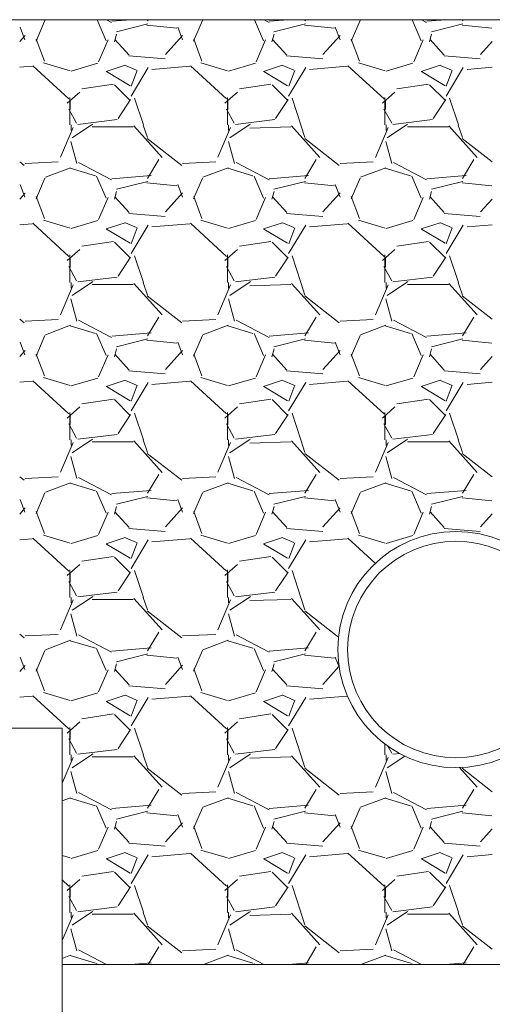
# Model space of a CAD drawing. Header units: inches. Extents: x 294 to 9722, y 170 to 7422.
# Tile 16 of 35: x 1833 to 1886, y 482 to 592. Entities that reach past the tile are written whole.
import ezdxf

# ---------------------------------------------------------------- set-up
doc = ezdxf.new("R2010")
doc.units = ezdxf.units.IN
doc.header["$MEASUREMENT"] = 0
doc.layers.add('E-DETL-GRPH', color=7, linetype='Continuous', lineweight=35)
doc.layers.add('S-301 Building Sections [E-202_a Reference]$0$G-ELECT-REF', color=253, linetype='Continuous', lineweight=9)

# ---------------------------------------------------------------- blocks, each defined once
blk = doc.blocks.new('S-301 Building Sections [E-202_a Reference]')
at = {"layer": 'S-301 Building Sections [E-202_a Reference]$0$G-ELECT-REF', "color": 9}
for p, q in [((707.868, 258.947), (751.98, 258.947)), ((751.98, 258.947), (707.868, 258.947)), ((707.868, 240.947), (729.368, 240.947)), ((729.368, 240.947), (729.368, 234.947)), ((729.368, 234.947), (734.368, 234.947)), ((751.98, 234.947), (734.368, 234.947)), ((734.368, 234.947), (739.368, 234.947)), ((739.368, 234.947), (751.98, 234.947))]:
    blk.add_line(p, q, dxfattribs=at)
at = {"layer": 'S-301 Building Sections [E-202_a Reference]$0$G-ELECT-REF', "color": 9, "linetype": 'Continuous'}
for p, q in [((728.934, 258.925), (728.708, 258.399)), ((728.956, 258.947), (728.945, 258.943)), ((730.485, 258.413), (730.256, 258.947)), ((730.492, 258.947), (730.625, 258.877)), ((730.63, 258.907), (731.111, 258.947)), ((731.535, 258.916), (731.554, 258.947)), ((732.934, 258.925), (732.708, 258.399)), ((732.956, 258.947), (732.945, 258.943)), ((734.485, 258.413), (734.256, 258.947)), ((734.492, 258.947), (734.625, 258.877)), ((734.63, 258.907), (735.111, 258.947)), ((735.535, 258.916), (735.554, 258.947)), ((736.934, 258.925), (736.708, 258.399)), ((736.956, 258.947), (736.945, 258.943)), ((738.485, 258.413), (738.256, 258.947)), ((738.492, 258.947), (738.625, 258.877)), ((738.63, 258.907), (739.111, 258.947)), ((739.536, 258.916), (739.554, 258.947)), ((728.426, 258.437), (728.306, 258.757)), ((730.746, 258.639), (731.546, 258.839)), ((731.524, 258.804), (732.284, 258.728)), ((732.426, 258.437), (732.306, 258.757)), ((734.746, 258.639), (735.546, 258.839)), ((735.524, 258.804), (736.284, 258.728)), ((736.426, 258.437), (736.306, 258.757)), ((738.746, 258.639), (739.546, 258.839)), ((739.524, 258.804), (740.284, 258.728)), ((728.292, 258.39), (728.431, 258.544)), ((728.92, 257.896), (728.711, 258.453)), ((730.536, 258.433), (730.296, 257.873)), ((730.695, 258.387), (730.749, 258.583)), ((730.711, 258.447), (731.071, 258.047)), ((731.992, 258.063), (732.428, 258.547)), ((732.92, 257.896), (732.711, 258.453)), ((734.536, 258.433), (734.296, 257.873)), ((734.695, 258.387), (734.749, 258.583)), ((734.711, 258.447), (735.071, 258.047)), ((735.992, 258.063), (736.428, 258.547)), ((736.92, 257.896), (736.711, 258.453)), ((738.536, 258.433), (738.296, 257.873)), ((738.695, 258.387), (738.749, 258.583)), ((738.711, 258.447), (739.071, 258.047)), ((739.992, 258.063), (740.289, 258.392)), ((731.067, 258.025), (731.987, 257.949)), ((735.067, 258.025), (735.987, 257.949)), ((739.067, 258.025), (739.987, 257.949)), ((728.292, 257.737), (728.61, 257.763)), ((728.625, 257.775), (729.543, 256.934)), ((729.572, 257.652), (728.892, 257.854)), ((730.276, 257.844), (729.597, 257.643)), ((730.486, 257.63), (730.966, 257.79)), ((731.093, 257.267), (730.493, 257.627)), ((730.976, 257.785), (731.256, 257.665)), ((731.121, 257.007), (731.555, 257.73)), ((731.275, 257.66), (731.124, 257.257)), ((731.65, 257.683), (732.61, 257.763)), ((732.625, 257.775), (733.543, 256.934)), ((733.572, 257.652), (732.892, 257.854)), ((734.276, 257.844), (733.597, 257.643)), ((734.486, 257.63), (734.966, 257.79)), ((735.093, 257.267), (734.493, 257.627)), ((734.976, 257.785), (735.256, 257.665)), ((735.121, 257.007), (735.555, 257.73)), ((735.275, 257.66), (735.124, 257.257)), ((735.65, 257.683), (736.61, 257.763)), ((736.625, 257.775), (737.543, 256.934)), ((737.572, 257.652), (736.892, 257.854)), ((738.276, 257.844), (737.597, 257.643)), ((738.486, 257.63), (738.966, 257.79)), ((739.093, 257.267), (738.493, 257.627)), ((738.976, 257.785), (739.256, 257.665)), ((739.121, 257.007), (739.555, 257.73)), ((739.275, 257.66), (739.124, 257.257)), ((739.65, 257.683), (740.292, 257.737)), ((729.87, 257.19), (730.67, 257.311)), ((730.7, 257.296), (731.1, 256.896)), ((733.87, 257.19), (734.67, 257.311)), ((734.7, 257.296), (735.1, 256.896)), ((737.87, 257.19), (738.67, 257.311)), ((738.7, 257.296), (739.1, 256.896)), ((729.5, 256.827), (729.817, 257.109)), ((729.564, 256.971), (729.564, 256.272)), ((729.576, 256.662), (729.576, 256.902)), ((731.108, 256.916), (730.788, 256.436)), ((731.432, 256.272), (731.206, 256.951)), ((733.5, 256.827), (733.818, 257.109)), ((733.564, 256.971), (733.564, 256.272)), ((733.576, 256.662), (733.576, 256.902)), ((735.108, 256.916), (734.788, 256.436)), ((735.432, 256.272), (735.206, 256.951)), ((737.5, 256.827), (737.818, 257.109)), ((737.564, 256.971), (737.564, 256.272)), ((737.576, 256.662), (737.576, 256.902)), ((739.108, 256.916), (738.788, 256.436)), ((739.432, 256.272), (739.206, 256.951)), ((729.737, 256.315), (729.54, 256.677)), ((733.737, 256.315), (733.54, 256.677)), ((737.737, 256.315), (737.54, 256.677)), ((730.77, 256.408), (729.77, 256.287)), ((734.77, 256.408), (733.77, 256.287)), ((738.77, 256.408), (737.77, 256.287)), ((729.648, 256.208), (729.324, 255.451)), ((729.597, 256.272), (729.597, 256.131)), ((730.116, 256.272), (729.624, 255.944)), ((730.15, 256.295), (730.116, 256.273)), ((731.176, 256.222), (730.136, 256.222)), ((731.911, 255.447), (731.191, 256.247)), ((731.535, 255.953), (731.429, 256.271)), ((733.648, 256.208), (733.324, 255.451)), ((733.597, 256.272), (733.597, 256.131)), ((734.116, 256.272), (733.624, 255.944)), ((734.15, 256.295), (734.116, 256.273)), ((735.176, 256.222), (734.137, 256.19)), ((735.911, 255.447), (735.191, 256.247)), ((735.535, 255.953), (735.429, 256.271)), ((737.648, 256.208), (737.324, 255.45)), ((737.597, 256.272), (737.597, 256.131)), ((738.116, 256.272), (737.624, 255.944)), ((738.15, 256.295), (738.116, 256.273)), ((739.176, 256.222), (738.136, 256.222)), ((739.911, 255.447), (739.191, 256.247)), ((739.535, 255.953), (739.429, 256.271)), ((732.407, 255.247), (731.53, 255.93)), ((736.407, 255.247), (735.53, 255.93)), ((740.292, 255.337), (739.529, 255.93)), ((729.592, 255.853), (729.745, 255.291)), ((733.592, 255.853), (733.745, 255.291)), ((737.592, 255.853), (737.745, 255.291)), ((731.535, 254.916), (731.821, 255.392)), ((735.535, 254.916), (735.821, 255.392)), ((739.536, 254.916), (739.821, 255.392)), ((728.407, 255.247), (728.292, 255.337)), ((729.268, 255.332), (728.428, 255.292)), ((729.585, 255.183), (728.945, 254.943)), ((730.214, 254.978), (729.573, 255.172)), ((729.785, 255.317), (730.625, 254.877)), ((733.268, 255.332), (732.428, 255.292)), ((733.585, 255.183), (732.945, 254.943)), ((734.214, 254.978), (733.573, 255.172)), ((733.785, 255.317), (734.625, 254.877)), ((737.268, 255.332), (736.428, 255.292)), ((737.585, 255.183), (736.945, 254.943)), ((738.214, 254.978), (737.573, 255.172)), ((737.785, 255.317), (738.625, 254.877)), ((728.934, 254.925), (728.708, 254.399)), ((730.485, 254.413), (730.245, 254.973)), ((730.63, 254.907), (731.629, 254.99)), ((732.934, 254.925), (732.708, 254.399)), ((734.485, 254.413), (734.245, 254.973)), ((734.63, 254.907), (735.629, 254.99)), ((736.934, 254.925), (736.708, 254.399)), ((738.485, 254.413), (738.245, 254.973)), ((738.63, 254.907), (739.629, 254.99)), ((728.426, 254.437), (728.306, 254.757)), ((730.746, 254.639), (731.546, 254.839)), ((731.524, 254.804), (732.284, 254.728)), ((732.426, 254.437), (732.306, 254.757)), ((734.746, 254.639), (735.546, 254.839)), ((735.524, 254.804), (736.284, 254.728)), ((736.426, 254.437), (736.306, 254.757)), ((738.746, 254.639), (739.546, 254.839)), ((739.524, 254.804), (740.284, 254.728)), ((728.292, 254.39), (728.431, 254.544)), ((728.92, 253.896), (728.711, 254.453)), ((730.536, 254.433), (730.296, 253.873)), ((730.695, 254.386), (730.749, 254.583)), ((730.711, 254.447), (731.071, 254.047)), ((731.992, 254.063), (732.428, 254.547)), ((732.92, 253.896), (732.711, 254.453)), ((734.536, 254.433), (734.296, 253.873)), ((734.695, 254.386), (734.749, 254.583)), ((734.711, 254.447), (735.071, 254.047)), ((735.992, 254.063), (736.428, 254.547)), ((736.92, 253.896), (736.711, 254.453)), ((738.536, 254.433), (738.296, 253.873)), ((738.695, 254.387), (738.749, 254.583)), ((738.711, 254.447), (739.071, 254.047)), ((739.992, 254.063), (740.289, 254.392)), ((731.067, 254.025), (731.987, 253.949)), ((735.067, 254.025), (735.987, 253.949)), ((739.067, 254.025), (739.987, 253.949)), ((728.292, 253.737), (728.61, 253.763)), ((728.625, 253.775), (729.543, 252.934)), ((729.572, 253.652), (728.892, 253.854)), ((730.276, 253.844), (729.597, 253.643)), ((730.486, 253.63), (730.966, 253.79)), ((731.093, 253.267), (730.493, 253.627)), ((730.976, 253.785), (731.256, 253.665)), ((731.121, 253.007), (731.555, 253.73)), ((731.275, 253.66), (731.124, 253.257)), ((731.65, 253.683), (732.61, 253.763)), ((732.625, 253.775), (733.543, 252.934)), ((733.572, 253.652), (732.892, 253.854)), ((734.276, 253.844), (733.597, 253.643)), ((734.486, 253.63), (734.966, 253.79)), ((735.093, 253.267), (734.493, 253.627)), ((734.976, 253.785), (735.256, 253.665)), ((735.121, 253.007), (735.555, 253.73)), ((735.275, 253.66), (735.124, 253.257)), ((735.65, 253.683), (736.61, 253.763)), ((736.625, 253.775), (737.543, 252.934)), ((737.572, 253.652), (736.892, 253.854)), ((738.276, 253.844), (737.597, 253.643)), ((738.486, 253.63), (738.966, 253.79)), ((739.093, 253.267), (738.493, 253.627)), ((738.976, 253.785), (739.256, 253.665)), ((739.121, 253.007), (739.555, 253.73)), ((739.275, 253.66), (739.124, 253.257)), ((739.65, 253.683), (740.292, 253.737)), ((729.87, 253.19), (730.67, 253.311)), ((730.7, 253.296), (731.1, 252.896)), ((733.87, 253.19), (734.67, 253.311)), ((734.7, 253.296), (735.1, 252.896)), ((737.87, 253.19), (738.67, 253.311)), ((738.7, 253.296), (739.1, 252.896)), ((729.5, 252.827), (729.817, 253.109)), ((729.564, 252.971), (729.564, 252.271)), ((729.576, 252.662), (729.576, 252.902)), ((731.108, 252.916), (730.788, 252.436)), ((731.432, 252.272), (731.206, 252.951)), ((733.5, 252.827), (733.818, 253.109)), ((733.564, 252.971), (733.564, 252.271)), ((733.576, 252.662), (733.576, 252.902)), ((735.108, 252.916), (734.788, 252.436)), ((735.432, 252.272), (735.206, 252.951)), ((737.5, 252.827), (737.818, 253.109)), ((737.564, 252.971), (737.564, 252.271)), ((737.576, 252.662), (737.576, 252.902)), ((739.108, 252.916), (738.788, 252.436)), ((739.432, 252.272), (739.206, 252.951)), ((729.737, 252.315), (729.54, 252.677)), ((733.737, 252.315), (733.54, 252.677)), ((737.737, 252.315), (737.54, 252.677)), ((730.77, 252.408), (729.77, 252.287)), ((734.77, 252.408), (733.77, 252.287)), ((738.77, 252.408), (737.77, 252.287)), ((729.648, 252.208), (729.324, 251.451)), ((729.597, 252.272), (729.597, 252.131)), ((730.116, 252.272), (729.624, 251.944)), ((730.15, 252.295), (730.116, 252.273)), ((731.176, 252.222), (730.136, 252.222)), ((731.911, 251.447), (731.191, 252.247)), ((731.535, 251.953), (731.429, 252.271)), ((733.648, 252.208), (733.324, 251.45)), ((733.597, 252.272), (733.597, 252.131)), ((734.116, 252.272), (733.624, 251.944)), ((734.15, 252.295), (734.116, 252.273)), ((735.176, 252.222), (734.137, 252.19)), ((735.911, 251.447), (735.191, 252.247)), ((735.535, 251.953), (735.429, 252.271)), ((737.648, 252.208), (737.324, 251.45)), ((737.597, 252.272), (737.597, 252.131)), ((738.116, 252.272), (737.624, 251.944)), ((738.15, 252.295), (738.116, 252.273)), ((739.176, 252.222), (738.136, 252.222)), ((739.911, 251.447), (739.191, 252.247)), ((739.535, 251.953), (739.429, 252.271)), ((732.407, 251.247), (731.53, 251.93)), ((736.407, 251.247), (735.53, 251.93)), ((740.292, 251.337), (739.529, 251.93)), ((729.592, 251.853), (729.745, 251.291)), ((733.592, 251.853), (733.745, 251.291)), ((737.592, 251.853), (737.745, 251.291)), ((731.535, 250.916), (731.821, 251.392)), ((735.535, 250.916), (735.821, 251.392)), ((739.536, 250.916), (739.821, 251.392)), ((728.407, 251.247), (728.292, 251.337)), ((729.268, 251.332), (728.428, 251.292)), ((729.585, 251.183), (728.945, 250.943)), ((730.214, 250.978), (729.573, 251.172)), ((729.785, 251.317), (730.625, 250.877)), ((733.268, 251.332), (732.428, 251.292)), ((733.585, 251.183), (732.945, 250.943)), ((734.214, 250.978), (733.573, 251.172)), ((733.785, 251.317), (734.625, 250.877)), ((737.268, 251.332), (736.428, 251.292)), ((737.585, 251.183), (736.945, 250.943)), ((738.214, 250.978), (737.573, 251.172)), ((737.785, 251.317), (738.625, 250.877)), ((728.934, 250.925), (728.708, 250.399)), ((730.485, 250.413), (730.245, 250.973)), ((730.63, 250.907), (731.629, 250.99)), ((732.934, 250.925), (732.708, 250.399)), ((734.485, 250.413), (734.245, 250.973)), ((734.63, 250.907), (735.629, 250.99)), ((736.934, 250.925), (736.708, 250.399)), ((738.485, 250.413), (738.245, 250.973)), ((738.63, 250.907), (739.629, 250.99)), ((728.426, 250.437), (728.306, 250.757)), ((730.746, 250.639), (731.546, 250.839)), ((731.524, 250.804), (732.284, 250.727)), ((732.426, 250.437), (732.306, 250.757)), ((734.746, 250.639), (735.546, 250.839)), ((735.524, 250.804), (736.284, 250.727)), ((736.426, 250.437), (736.306, 250.757)), ((738.746, 250.639), (739.546, 250.839)), ((739.524, 250.804), (740.284, 250.727)), ((728.292, 250.39), (728.431, 250.544)), ((728.92, 249.896), (728.711, 250.453)), ((730.536, 250.433), (730.296, 249.873)), ((730.695, 250.386), (730.749, 250.583)), ((730.711, 250.447), (731.071, 250.047)), ((731.992, 250.063), (732.428, 250.547)), ((732.92, 249.896), (732.711, 250.453)), ((734.536, 250.433), (734.296, 249.873)), ((734.695, 250.386), (734.749, 250.583)), ((734.711, 250.447), (735.071, 250.047)), ((735.992, 250.063), (736.428, 250.547)), ((736.92, 249.896), (736.711, 250.453)), ((738.536, 250.433), (738.296, 249.873)), ((738.695, 250.386), (738.749, 250.583)), ((738.711, 250.447), (739.071, 250.047)), ((739.992, 250.063), (740.289, 250.392)), ((731.067, 250.025), (731.987, 249.949)), ((735.067, 250.025), (735.987, 249.949)), ((739.067, 250.025), (739.987, 249.949)), ((728.292, 249.737), (728.61, 249.763)), ((728.625, 249.775), (729.543, 248.934)), ((729.572, 249.652), (728.892, 249.854)), ((730.276, 249.844), (729.597, 249.643)), ((730.486, 249.63), (730.966, 249.79)), ((731.093, 249.267), (730.493, 249.627)), ((730.976, 249.785), (731.256, 249.665)), ((731.121, 249.007), (731.555, 249.73)), ((731.275, 249.66), (731.124, 249.257)), ((731.65, 249.683), (732.61, 249.763)), ((732.625, 249.775), (733.543, 248.934)), ((733.572, 249.652), (732.892, 249.854)), ((734.276, 249.844), (733.597, 249.643)), ((734.486, 249.63), (734.966, 249.79)), ((735.093, 249.267), (734.493, 249.627)), ((734.976, 249.785), (735.256, 249.665)), ((735.121, 249.007), (735.555, 249.73)), ((735.275, 249.66), (735.124, 249.257)), ((735.65, 249.683), (736.61, 249.763)), ((736.625, 249.775), (737.543, 248.934)), ((737.572, 249.652), (736.892, 249.854)), ((738.276, 249.844), (737.597, 249.643)), ((738.486, 249.63), (738.966, 249.79)), ((739.093, 249.267), (738.493, 249.627)), ((738.976, 249.785), (739.256, 249.665)), ((739.121, 249.007), (739.555, 249.73)), ((739.275, 249.66), (739.124, 249.257)), ((739.65, 249.683), (740.292, 249.737)), ((729.87, 249.19), (730.67, 249.311)), ((730.7, 249.296), (731.1, 248.896)), ((733.87, 249.19), (734.67, 249.311)), ((734.7, 249.296), (735.1, 248.896)), ((737.87, 249.19), (738.67, 249.311)), ((738.7, 249.296), (739.1, 248.896)), ((729.5, 248.827), (729.817, 249.109)), ((729.564, 248.971), (729.564, 248.271)), ((729.576, 248.662), (729.576, 248.902)), ((731.108, 248.916), (730.788, 248.436)), ((731.432, 248.272), (731.206, 248.951)), ((733.5, 248.827), (733.818, 249.109)), ((733.564, 248.971), (733.564, 248.271)), ((733.576, 248.662), (733.576, 248.902)), ((735.108, 248.916), (734.788, 248.436)), ((735.432, 248.272), (735.206, 248.951)), ((737.5, 248.827), (737.818, 249.109)), ((737.564, 248.971), (737.564, 248.271)), ((737.576, 248.662), (737.576, 248.902)), ((739.108, 248.916), (738.788, 248.436)), ((739.432, 248.272), (739.206, 248.951)), ((729.737, 248.315), (729.54, 248.677)), ((733.737, 248.315), (733.54, 248.677)), ((737.737, 248.315), (737.54, 248.677)), ((730.77, 248.408), (729.77, 248.287)), ((734.77, 248.408), (733.77, 248.287)), ((738.77, 248.408), (737.77, 248.287)), ((729.648, 248.208), (729.324, 247.45)), ((729.597, 248.272), (729.597, 248.131)), ((730.116, 248.272), (729.624, 247.944)), ((730.15, 248.295), (730.116, 248.273)), ((731.176, 248.222), (730.136, 248.222)), ((731.911, 247.447), (731.191, 248.247)), ((731.535, 247.953), (731.429, 248.271)), ((733.648, 248.208), (733.324, 247.45)), ((733.597, 248.272), (733.597, 248.131)), ((734.116, 248.272), (733.624, 247.944)), ((734.15, 248.295), (734.116, 248.273)), ((735.176, 248.222), (734.137, 248.19)), ((735.911, 247.447), (735.191, 248.247)), ((735.535, 247.953), (735.429, 248.271)), ((737.648, 248.208), (737.324, 247.45)), ((737.597, 248.272), (737.597, 248.131)), ((738.116, 248.272), (737.624, 247.944)), ((738.15, 248.295), (738.116, 248.273)), ((739.176, 248.222), (738.136, 248.222)), ((739.911, 247.447), (739.191, 248.247)), ((739.535, 247.953), (739.429, 248.271)), ((732.407, 247.247), (731.53, 247.93)), ((736.407, 247.247), (735.53, 247.93)), ((740.292, 247.337), (739.529, 247.93)), ((729.592, 247.853), (729.745, 247.291)), ((733.592, 247.853), (733.745, 247.291)), ((737.592, 247.853), (737.745, 247.291)), ((731.535, 246.916), (731.821, 247.392)), ((735.535, 246.916), (735.821, 247.392)), ((739.536, 246.916), (739.821, 247.392)), ((728.407, 247.247), (728.292, 247.337)), ((729.268, 247.332), (728.428, 247.292)), ((729.585, 247.183), (728.945, 246.943)), ((730.214, 246.978), (729.573, 247.172)), ((729.785, 247.317), (730.625, 246.877)), ((733.268, 247.332), (732.428, 247.292)), ((733.585, 247.183), (732.945, 246.943)), ((734.214, 246.978), (733.573, 247.172)), ((733.785, 247.317), (734.625, 246.877)), ((737.268, 247.332), (736.428, 247.292)), ((737.585, 247.183), (736.945, 246.943)), ((738.214, 246.978), (737.573, 247.172)), ((737.785, 247.317), (738.625, 246.877)), ((728.934, 246.925), (728.708, 246.399)), ((730.485, 246.413), (730.245, 246.973)), ((730.63, 246.907), (731.629, 246.99)), ((732.934, 246.925), (732.708, 246.399)), ((734.485, 246.413), (734.245, 246.973)), ((734.63, 246.907), (735.629, 246.99)), ((736.934, 246.925), (736.708, 246.399)), ((738.485, 246.413), (738.245, 246.973)), ((738.63, 246.907), (739.629, 246.99)), ((728.426, 246.437), (728.306, 246.757)), ((730.746, 246.639), (731.546, 246.839)), ((731.524, 246.803), (732.284, 246.727)), ((732.426, 246.437), (732.306, 246.757)), ((734.746, 246.639), (735.546, 246.839)), ((735.524, 246.803), (736.284, 246.727)), ((736.426, 246.437), (736.306, 246.757)), ((738.746, 246.639), (739.546, 246.839)), ((739.524, 246.803), (740.284, 246.727)), ((728.292, 246.39), (728.431, 246.544)), ((728.92, 245.896), (728.711, 246.453)), ((730.536, 246.433), (730.296, 245.873)), ((730.695, 246.386), (730.749, 246.583)), ((730.711, 246.447), (731.071, 246.047)), ((731.992, 246.063), (732.428, 246.547)), ((732.92, 245.896), (732.711, 246.453)), ((734.536, 246.433), (734.296, 245.873)), ((734.695, 246.386), (734.749, 246.583)), ((734.711, 246.447), (735.071, 246.047)), ((735.992, 246.063), (736.428, 246.547)), ((736.92, 245.896), (736.711, 246.453)), ((738.536, 246.433), (738.296, 245.873)), ((738.695, 246.386), (738.749, 246.583)), ((738.711, 246.447), (739.071, 246.047)), ((739.992, 246.062), (740.289, 246.392)), ((731.067, 246.025), (731.987, 245.949)), ((735.067, 246.025), (735.987, 245.949)), ((739.067, 246.025), (739.987, 245.949)), ((728.292, 245.737), (728.61, 245.763)), ((728.625, 245.775), (729.543, 244.934)), ((729.572, 245.652), (728.892, 245.854)), ((730.276, 245.844), (729.597, 245.643)), ((730.486, 245.63), (730.966, 245.79)), ((731.093, 245.267), (730.493, 245.627)), ((730.976, 245.785), (731.256, 245.665)), ((731.121, 245.007), (731.555, 245.73)), ((731.275, 245.66), (731.124, 245.257)), ((731.65, 245.683), (732.61, 245.763)), ((732.625, 245.775), (733.543, 244.934)), ((733.572, 245.652), (732.892, 245.854)), ((734.276, 245.844), (733.597, 245.643)), ((734.486, 245.63), (734.966, 245.79)), ((735.093, 245.267), (734.493, 245.627)), ((734.976, 245.785), (735.256, 245.665)), ((735.121, 245.007), (735.555, 245.73)), ((735.275, 245.66), (735.124, 245.257)), ((735.65, 245.683), (736.61, 245.763)), ((736.625, 245.775), (737.319, 245.139)), ((737.572, 245.652), (736.892, 245.854)), ((738.276, 245.844), (737.597, 245.643)), ((729.87, 245.19), (730.67, 245.311)), ((730.7, 245.296), (731.1, 244.896)), ((733.87, 245.19), (734.67, 245.311)), ((734.7, 245.296), (735.1, 244.896)), ((729.5, 244.827), (729.817, 245.109)), ((729.564, 244.971), (729.564, 244.271)), ((729.576, 244.662), (729.576, 244.902)), ((731.108, 244.916), (730.788, 244.436)), ((731.432, 244.272), (731.206, 244.951)), ((733.5, 244.827), (733.818, 245.109)), ((733.564, 244.971), (733.564, 244.271)), ((733.576, 244.662), (733.576, 244.902)), ((735.108, 244.916), (734.788, 244.436)), ((735.432, 244.272), (735.206, 244.951)), ((729.737, 244.315), (729.54, 244.677)), ((733.737, 244.315), (733.54, 244.677)), ((730.77, 244.408), (729.77, 244.287)), ((734.77, 244.408), (733.77, 244.287)), ((729.648, 244.208), (729.324, 243.45)), ((729.597, 244.272), (729.597, 244.131)), ((730.116, 244.272), (729.624, 243.944)), ((730.15, 244.295), (730.116, 244.273)), ((731.176, 244.221), (730.136, 244.221)), ((731.911, 243.447), (731.191, 244.247)), ((731.535, 243.953), (731.429, 244.271)), ((733.648, 244.208), (733.324, 243.45)), ((733.597, 244.272), (733.597, 244.131)), ((734.116, 244.272), (733.624, 243.944)), ((734.15, 244.295), (734.116, 244.273)), ((735.176, 244.221), (734.137, 244.19)), ((735.911, 243.447), (735.191, 244.247)), ((735.535, 243.953), (735.429, 244.271)), ((732.407, 243.247), (731.53, 243.93)), ((736.385, 243.265), (735.53, 243.93)), ((729.592, 243.853), (729.745, 243.291)), ((733.592, 243.853), (733.745, 243.291)), ((731.535, 242.916), (731.821, 243.392)), ((735.535, 242.916), (735.821, 243.392)), ((728.407, 243.247), (728.292, 243.337)), ((729.268, 243.332), (728.428, 243.292)), ((729.585, 243.182), (728.945, 242.942)), ((730.214, 242.978), (729.573, 243.172)), ((729.785, 243.317), (730.625, 242.877)), ((733.268, 243.332), (732.428, 243.292)), ((733.585, 243.182), (732.945, 242.942)), ((734.214, 242.978), (733.573, 243.172)), ((733.785, 243.317), (734.625, 242.877)), ((728.934, 242.925), (728.708, 242.399)), ((730.485, 242.413), (730.245, 242.973)), ((730.63, 242.907), (731.629, 242.99)), ((732.934, 242.925), (732.708, 242.399)), ((734.485, 242.413), (734.245, 242.973)), ((734.63, 242.907), (735.629, 242.99)), ((728.426, 242.436), (728.306, 242.756)), ((730.746, 242.639), (731.546, 242.839)), ((731.524, 242.803), (732.284, 242.727)), ((732.426, 242.436), (732.306, 242.756)), ((734.746, 242.639), (735.546, 242.839)), ((735.524, 242.803), (736.284, 242.727)), ((736.401, 242.504), (736.306, 242.756)), ((728.292, 242.39), (728.431, 242.544)), ((728.92, 241.896), (728.711, 242.453)), ((730.536, 242.433), (730.296, 241.873)), ((730.695, 242.386), (730.749, 242.583)), ((730.711, 242.447), (731.071, 242.047)), ((731.992, 242.063), (732.428, 242.547)), ((732.92, 241.896), (732.711, 242.453)), ((734.536, 242.433), (734.296, 241.873)), ((734.695, 242.386), (734.749, 242.583)), ((734.711, 242.447), (735.071, 242.047)), ((735.992, 242.062), (736.399, 242.515)), ((731.067, 242.025), (731.987, 241.949)), ((735.067, 242.025), (735.987, 241.949)), ((728.292, 241.737), (728.61, 241.763)), ((728.625, 241.775), (729.543, 240.934)), ((729.572, 241.652), (728.892, 241.854)), ((730.276, 241.844), (729.597, 241.643)), ((730.486, 241.63), (730.966, 241.79)), ((731.093, 241.267), (730.493, 241.627)), ((730.976, 241.785), (731.256, 241.665)), ((731.121, 241.007), (731.555, 241.73)), ((731.275, 241.66), (731.124, 241.257)), ((731.65, 241.683), (732.61, 241.763)), ((732.625, 241.775), (733.543, 240.934)), ((733.572, 241.652), (732.892, 241.854)), ((734.276, 241.844), (733.597, 241.643)), ((734.486, 241.63), (734.966, 241.79)), ((735.093, 241.267), (734.493, 241.627)), ((734.976, 241.785), (735.256, 241.665)), ((735.121, 241.007), (735.555, 241.73)), ((735.275, 241.66), (735.124, 241.257)), ((735.65, 241.683), (736.61, 241.763)), ((729.87, 241.19), (730.67, 241.311)), ((730.7, 241.296), (731.1, 240.896)), ((733.87, 241.19), (734.67, 241.311)), ((734.7, 241.296), (735.1, 240.896)), ((729.5, 240.827), (729.817, 241.109)), ((729.564, 240.971), (729.564, 240.271)), ((729.576, 240.661), (729.576, 240.901)), ((731.108, 240.916), (730.788, 240.436)), ((731.432, 240.272), (731.206, 240.951)), ((733.5, 240.827), (733.818, 241.109)), ((733.564, 240.971), (733.564, 240.271)), ((733.576, 240.661), (733.576, 240.901)), ((735.108, 240.916), (734.788, 240.436)), ((735.432, 240.272), (735.206, 240.951)), ((729.737, 240.315), (729.54, 240.677)), ((733.737, 240.315), (733.54, 240.677)), ((730.77, 240.408), (729.77, 240.287)), ((734.77, 240.408), (733.77, 240.287)), ((737.564, 240.55), (737.564, 240.271)), ((737.737, 240.315), (737.639, 240.495)), ((729.648, 240.208), (729.368, 239.553)), ((729.597, 240.272), (729.597, 240.131)), ((730.116, 240.272), (729.624, 239.944)), ((730.15, 240.295), (730.116, 240.273)), ((731.176, 240.221), (730.136, 240.221)), ((731.911, 239.447), (731.191, 240.247)), ((731.535, 239.953), (731.429, 240.271)), ((733.648, 240.208), (733.324, 239.45)), ((733.597, 240.272), (733.597, 240.131)), ((734.116, 240.272), (733.624, 239.944)), ((734.15, 240.295), (734.116, 240.273)), ((735.176, 240.221), (734.137, 240.19)), ((735.911, 239.447), (735.191, 240.247)), ((735.535, 239.953), (735.429, 240.271)), ((737.648, 240.208), (737.324, 239.45)), ((737.597, 240.272), (737.597, 240.131)), ((738.071, 240.242), (737.624, 239.944)), ((737.941, 240.308), (737.77, 240.287)), ((732.407, 239.247), (731.53, 239.93)), ((736.407, 239.247), (735.53, 239.93)), ((739.911, 239.447), (739.459, 239.948)), ((740.292, 239.336), (739.529, 239.93)), ((729.592, 239.853), (729.745, 239.291)), ((733.592, 239.853), (733.745, 239.291)), ((737.592, 239.853), (737.745, 239.291)), ((731.535, 238.916), (731.821, 239.392)), ((735.535, 238.916), (735.821, 239.392)), ((739.536, 238.916), (739.821, 239.392)), ((729.585, 239.182), (729.368, 239.101)), ((730.214, 238.978), (729.573, 239.172)), ((729.785, 239.317), (730.625, 238.877)), ((733.268, 239.332), (732.428, 239.292)), ((733.585, 239.182), (732.945, 238.942)), ((734.214, 238.978), (733.573, 239.172)), ((733.785, 239.317), (734.625, 238.877)), ((737.268, 239.332), (736.428, 239.292)), ((737.585, 239.182), (736.945, 238.942)), ((738.214, 238.978), (737.573, 239.172)), ((737.785, 239.317), (738.625, 238.877)), ((730.485, 238.413), (730.245, 238.973)), ((730.63, 238.907), (731.629, 238.99)), ((732.934, 238.925), (732.708, 238.398)), ((734.485, 238.413), (734.245, 238.973)), ((734.63, 238.907), (735.629, 238.99)), ((736.934, 238.925), (736.708, 238.398)), ((738.485, 238.413), (738.245, 238.973)), ((738.63, 238.907), (739.629, 238.99)), ((730.746, 238.639), (731.546, 238.839)), ((731.524, 238.803), (732.284, 238.727)), ((732.426, 238.436), (732.306, 238.756)), ((734.746, 238.639), (735.546, 238.839)), ((735.524, 238.803), (736.284, 238.727)), ((736.426, 238.436), (736.306, 238.756)), ((738.746, 238.639), (739.546, 238.839)), ((739.524, 238.803), (740.284, 238.727)), ((730.536, 238.433), (730.296, 237.873)), ((730.695, 238.386), (730.749, 238.583)), ((730.711, 238.447), (731.071, 238.047)), ((731.992, 238.062), (732.428, 238.546)), ((732.92, 237.896), (732.711, 238.453)), ((734.536, 238.433), (734.296, 237.873)), ((734.695, 238.386), (734.749, 238.583)), ((734.711, 238.447), (735.071, 238.047)), ((735.992, 238.062), (736.428, 238.546)), ((736.92, 237.896), (736.711, 238.453)), ((738.536, 238.433), (738.296, 237.873)), ((738.695, 238.386), (738.749, 238.583)), ((738.711, 238.447), (739.071, 238.047)), ((739.992, 238.062), (740.289, 238.392)), ((731.067, 238.025), (731.987, 237.949)), ((735.067, 238.025), (735.987, 237.949)), ((739.067, 238.025), (739.987, 237.949)), ((729.572, 237.652), (729.368, 237.713)), ((730.276, 237.844), (729.597, 237.643)), ((730.486, 237.63), (730.966, 237.79)), ((731.093, 237.267), (730.493, 237.627)), ((730.976, 237.785), (731.256, 237.665)), ((731.121, 237.007), (731.555, 237.73)), ((731.275, 237.66), (731.124, 237.257)), ((731.65, 237.683), (732.61, 237.763)), ((732.625, 237.775), (733.543, 236.933)), ((733.572, 237.652), (732.892, 237.854)), ((734.276, 237.844), (733.597, 237.643)), ((734.486, 237.63), (734.966, 237.79)), ((735.093, 237.267), (734.493, 237.627)), ((734.976, 237.785), (735.256, 237.665)), ((735.121, 237.007), (735.555, 237.73)), ((735.275, 237.66), (735.124, 237.257)), ((735.65, 237.683), (736.61, 237.763)), ((736.625, 237.775), (737.543, 236.933)), ((737.572, 237.652), (736.892, 237.854)), ((738.276, 237.844), (737.597, 237.643)), ((738.486, 237.63), (738.966, 237.79)), ((739.093, 237.267), (738.493, 237.627)), ((738.976, 237.785), (739.256, 237.665)), ((739.121, 237.007), (739.555, 237.73)), ((739.275, 237.66), (739.124, 237.257)), ((739.65, 237.683), (740.292, 237.737)), ((729.87, 237.19), (730.67, 237.311)), ((730.7, 237.296), (731.1, 236.896)), ((733.87, 237.19), (734.67, 237.311)), ((734.7, 237.296), (735.1, 236.896)), ((737.87, 237.19), (738.67, 237.311)), ((738.7, 237.296), (739.1, 236.896)), ((729.368, 237.094), (729.543, 236.933)), ((729.5, 236.827), (729.817, 237.109)), ((729.564, 236.971), (729.564, 236.271)), ((729.576, 236.661), (729.576, 236.901)), ((731.108, 236.916), (730.788, 236.436)), ((731.432, 236.272), (731.206, 236.951)), ((733.5, 236.827), (733.818, 237.109)), ((733.564, 236.971), (733.564, 236.271)), ((733.576, 236.661), (733.576, 236.901)), ((735.108, 236.916), (734.788, 236.436)), ((735.432, 236.272), (735.206, 236.951)), ((737.5, 236.827), (737.818, 237.109)), ((737.564, 236.971), (737.564, 236.271)), ((737.576, 236.661), (737.576, 236.901)), ((739.108, 236.916), (738.788, 236.436)), ((739.432, 236.272), (739.206, 236.951)), ((729.737, 236.315), (729.54, 236.677)), ((733.737, 236.315), (733.54, 236.677)), ((737.737, 236.315), (737.54, 236.677)), ((730.77, 236.408), (729.77, 236.287)), ((734.77, 236.408), (733.77, 236.287)), ((738.77, 236.408), (737.77, 236.287)), ((729.648, 236.208), (729.368, 235.553)), ((729.597, 236.272), (729.597, 236.131)), ((730.116, 236.272), (729.624, 235.944)), ((730.15, 236.295), (730.116, 236.273)), ((731.176, 236.221), (730.136, 236.221)), ((731.911, 235.447), (731.191, 236.247)), ((731.535, 235.953), (731.429, 236.271)), ((733.648, 236.208), (733.324, 235.45)), ((733.597, 236.272), (733.597, 236.131)), ((734.116, 236.272), (733.624, 235.944)), ((734.15, 236.295), (734.116, 236.273)), ((735.176, 236.221), (734.137, 236.19)), ((735.911, 235.447), (735.191, 236.247)), ((735.535, 235.953), (735.429, 236.271)), ((737.648, 236.208), (737.324, 235.45)), ((737.597, 236.272), (737.597, 236.131)), ((738.116, 236.272), (737.624, 235.944)), ((738.15, 236.295), (738.116, 236.273)), ((739.176, 236.221), (738.136, 236.221)), ((739.911, 235.447), (739.191, 236.247)), ((739.535, 235.953), (739.429, 236.271)), ((732.407, 235.247), (731.53, 235.93)), ((736.407, 235.247), (735.53, 235.93)), ((740.292, 235.336), (739.529, 235.929)), ((729.592, 235.853), (729.745, 235.291)), ((733.592, 235.853), (733.745, 235.291)), ((737.592, 235.853), (737.745, 235.291)), ((731.554, 234.947), (731.821, 235.392)), ((735.554, 234.947), (735.821, 235.392)), ((739.554, 234.947), (739.821, 235.392)), ((729.585, 235.182), (729.368, 235.101)), ((730.214, 234.977), (729.573, 235.172)), ((729.785, 235.317), (730.492, 234.947)), ((733.268, 235.332), (732.428, 235.292)), ((733.585, 235.182), (732.957, 234.947)), ((734.214, 234.977), (733.573, 235.172)), ((733.785, 235.317), (734.492, 234.947)), ((737.268, 235.332), (736.428, 235.292)), ((737.585, 235.182), (736.957, 234.947)), ((738.214, 234.977), (737.573, 235.172)), ((737.785, 235.317), (738.492, 234.947)), ((730.256, 234.947), (730.245, 234.973)), ((731.114, 234.947), (731.629, 234.99)), ((734.256, 234.947), (734.245, 234.973)), ((735.114, 234.947), (735.629, 234.99)), ((738.255, 234.947), (738.245, 234.973)), ((739.114, 234.947), (739.629, 234.99))]:
    blk.add_line(p, q, dxfattribs=at)
at = {"layer": 'S-301 Building Sections [E-202_a Reference]$0$G-ELECT-REF', "color": 9, "extrusion": (0, 0, -1)}
for radius in [3, 2.75]:
    blk.add_circle((-739.368, 242.947), radius, dxfattribs=at)
at = {"layer": 'S-301 Building Sections [E-202_a Reference]$0$G-ELECT-REF', "color": 9}
blk.add_circle((739.368, 242.947), 3, dxfattribs=at)
blk.add_3dface([(729.368, 228.947), (651.368, 228.947), (651.368, 240.947), (729.368, 240.947)], dxfattribs=at)

msp = doc.modelspace()

# ---------------------------------------------------------------- block references
at = {"layer": 'E-DETL-GRPH', "color": 0, "xscale": 4.390625, "yscale": 4.390625, "zscale": 4.390625}
msp.add_blockref('S-301 Building Sections [E-202_a Reference]', (-1364.24608, -545.18397), dxfattribs=at)

doc.saveas('drawing.dxf')
